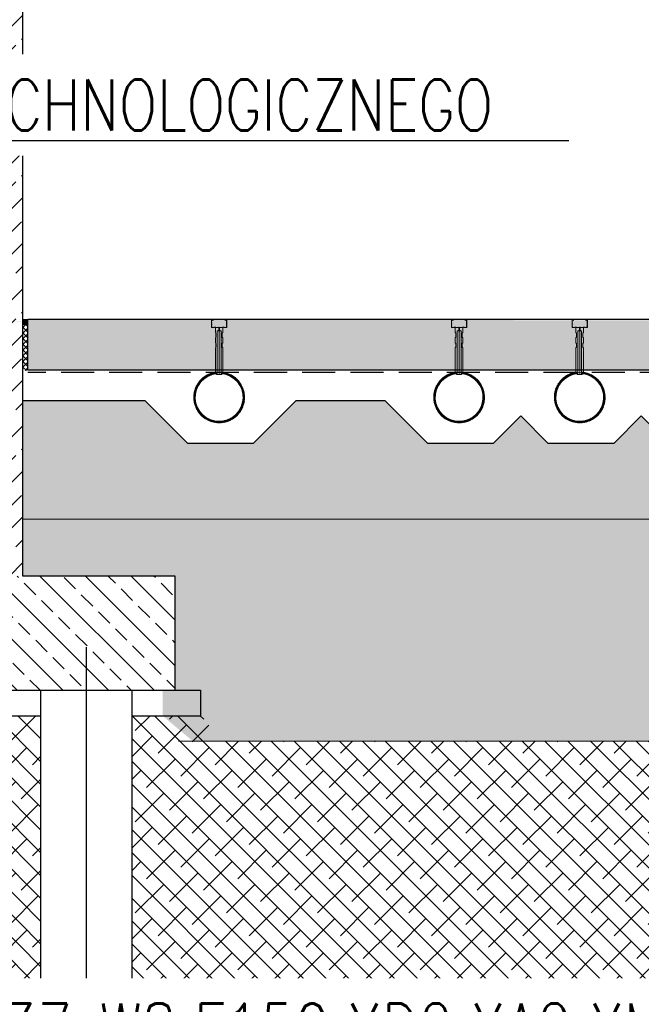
# Model space of a CAD drawing. Header units: millimetres. Extents: x -374129 to 1163271, y -112652 to 695637.
# Tile 176 of 256: x 6438 to 8885, y 28775 to 32652. Entities that reach past the tile are written whole.
import ezdxf
from ezdxf import colors
from ezdxf.entities.mleader import LeaderData, LeaderLine
from ezdxf.math import Vec2, Vec3

# ---------------------------------------------------------------- set-up
doc = ezdxf.new("R2010")
doc.units = ezdxf.units.MM
doc.header["$PDMODE"] = 4
doc.linetypes.add('rcad - -', pattern=[9.5, 6.5, -3])
doc.linetypes.add('rcad -.-', pattern=[18, 12, -3, 0, -3])
for name, color, linetype, lineweight in [('--GT_Podbeton', 8, 'Continuous', 9), ('A_DYSZA', 252, 'Continuous', 15), ('A_Hatch_konstrukcja', 252, 'Continuous', 5), ('A_profile ocynk', 252, 'Continuous', 9), ('KRT_kresk', 252, 'Continuous', 5), ('Widoczne (ISO)', 252, 'Continuous', 15)]:
    doc.layers.add(name, color=color, linetype=linetype, lineweight=lineweight)
for name, color, linetype in [('KRT_fund', 3, 'Continuous'), ('KRT_kanaly', 1, 'Continuous'), ('KRT_kreskowanie', 252, 'Continuous'), ('KRT_opisy', 146, 'Continuous'), ('KRT_pale', 7, 'Continuous'), ('KRT_sciany', 2, 'Continuous'), ('KRT_wymiary', 4, 'Continuous')]:
    doc.layers.add(name, color=color, linetype=linetype)
doc.styles.add('WYMIAR', font='romans.shx', dxfattribs={"width": 0.8})
doc.linetypes.add('podbeton', pattern='A,0.3,-0.1,[131,ltypeshp.shx,S=0.1,R=0,X=-0.1,Y=0],-0.1,0.3', length=0.8)
doc.linetypes.add('ZIGZAG', pattern='A,0.0001,-0.2,[131,ltypeshp.shx,S=0.2,R=0,X=-0.2,Y=0],-0.4,[131,ltypeshp.shx,S=0.2,R=180,X=0.2,Y=0],-0.2', length=0.8001)
doc.dimstyles.new('KRT_1-100', dxfattribs={"dimscale": 100, "dimtxt": 2, "dimasz": 1, "dimexe": 0.5, "dimexo": 0, "dimgap": 0.5, "dimtad": 1, "dimdec": 1, "dimrnd": 0.1, "dimzin": 9, "dimdsep": 46, "dimtxsty": 'WYMIAR', "dimblk": 'ARCHTICK', "dimcen": 0.09, "dimdle": 0.5, "dimclrd": 1, "dimclre": 252, "dimclrt": 256, "dimadec": 0, "dimazin": 0, "dimtfac": 1, "dimtdec": 1, "dimtmove": 0, "dimatfit": 3, "dimfxl": 1, "dimtolj": 1, "dimtzin": 0, "dimarcsym": 0})
pattern_1 = [(135, (0, 5000), (-44.90128, -44.90128), []), (225, (0, 5000), (-44.90128, -134.70384), [158.75, -95.25])]
pattern_2 = [(45, (-427632.688, -167449.684), (-11.22532015, 11.22532015), []), (135, (-427632.688, -167449.684), (-11.22532015, -11.22532015), [])]

# ---------------------------------------------------------------- blocks, each defined once
blk = doc.blocks.new('pal400')
at = {"color": 1, "linetype": 'rcad -.-', "ltscale": 0.2}
blk.add_line((0, -1165), (0, 169.2), dxfattribs=at)
at = {"color": 6, "linetype": 'ZIGZAG'}
for points in [[(-180, 0), (-180, -1165)], [(180, -1165), (180, 0)]]:
    blk.add_lwpolyline(points, dxfattribs=at)
blk = doc.blocks.new('_ArchTick')
at = {"color": 0, "linetype": 'ByBlock', "const_width": 0.15}
blk.add_lwpolyline([(-0.5, -0.5), (0.5, 0.5)], dxfattribs=at)
blk = doc.blocks.new('*D382')
at = {"layer": 'Defpoints', "color": 0, "transparency": 16777216}
for p in [(6300, 29911.2), (12600, 29911.2), (12600, 25561.3)]:
    blk.add_point(p, dxfattribs=at)
at = {"layer": 'KRT_wymiary', "color": 252, "lineweight": -2, "transparency": 16777216}
for p, q in [((6300, 29911.2), (6300, 25511.3)), ((12600, 29911.2), (12600, 25511.3))]:
    blk.add_line(p, q, dxfattribs=at)
at = {"layer": 'KRT_wymiary', "color": 1, "lineweight": -2, "transparency": 16777216}
blk.add_line((6250, 25561.3), (12650, 25561.3), dxfattribs=at)
at = {"layer": 'KRT_wymiary', "color": 1, "lineweight": -2, "transparency": 16777216, "xscale": 100, "yscale": 100, "zscale": 100, "rotation": 180}
blk.add_blockref('_ArchTick', (6300, 25561.3), dxfattribs=at)
at = {"layer": 'KRT_wymiary', "color": 1, "lineweight": -2, "transparency": 16777216, "xscale": 100, "yscale": 100, "zscale": 100}
blk.add_blockref('_ArchTick', (12600, 25561.3), dxfattribs=at)
at = {"layer": 'KRT_wymiary', "transparency": 16777216, "insert": (9450, 25711.3), "char_height": 200, "attachment_point": 5, "style": 'WYMIAR'}
blk.add_mtext('\\A1;6300', dxfattribs=at)
blk = doc.blocks.new('dysza_203')
at = {"color": 0, "linetype": 'ByBlock', "lineweight": -2}
for points in [[(-15, -193), (-10, -193), (-10, -203), (-7.5, -203), (-7.5, -31), (-1.5, -28), (-1.5, -18), (-15, -18), (-15, -38), (-12.5, -40.5), (-12.5, -55.5), (-15, -58), (-15, -78), (-12.5, -80.5), (-12.5, -95.5), (-15, -98)], [(15, -193), (10, -193), (10, -203), (7.5, -203), (7.5, -31), (1.5, -28), (1.5, -18), (15, -18), (15, -38), (12.5, -40.5), (12.5, -55.5), (15, -58), (15, -78), (12.5, -80.5), (12.5, -95.5), (15, -98)]]:
    blk.add_lwpolyline(points, close=True, dxfattribs=at)
for points in [[(-7.5, -31), (7.5, -31)], [(-1.5, -18), (1.5, -18)], [(-1.5, -28), (1.5, -28)], [(0, -18), (0, -203)], [(-7.5, -203), (7.5, -203)], [(7.5, -203), (10, -203)]]:
    blk.add_lwpolyline(points, dxfattribs=at)

msp = doc.modelspace()

# ---------------------------------------------------------------- hatches: boundary and pattern name
at = {"layer": 'KRT_kreskowanie'}
h = msp.add_hatch(dxfattribs=at)
h.set_pattern_fill('ANSI33', color=256, scale=20, style=0)
h.set_pattern_definition([(45, (168829.93, -25505.67), (-89.80256, 89.80256), []), (45, (168919.74, -25505.67), (-89.80256, 89.80256), [63.5, -31.75])])
h.paths.add_polyline_path([(6150, 30461.19), (6450, 30461.19), (6450, 36471.19), (6365, 36471.19), (6365, 36711.19), (6230, 36711.19), (6230, 36471.19), (6150, 36471.19)])
h = msp.add_hatch(dxfattribs=at)
h.set_pattern_fill('ANSI33', color=256, scale=20, angle=90)
h.set_pattern_definition([(135, (-1682326.51, -537793.2), (-89.802561, -89.802561), []), (135, (-1682326.51, -537703.4), (-89.802561, -89.802561), [63.5, -31.75])])
h.paths.add_polyline_path([(5550, 30011.19), (7050, 30011.19), (7050, 30461.19), (5550, 30461.19)])
h = msp.add_hatch(dxfattribs=at)
h.set_pattern_fill('ANSI38', color=256, scale=20, angle=90, style=0)
h.set_pattern_definition(pattern_1)
h.paths.add_polyline_path([(11687.44, 29811.19), (11750, 29911.19), (12020.04, 29911.19), (12020.04, 28846.21), (6880, 28846.21), (6880, 29911.19), (7150, 29911.19), (7238.81, 29811.19)])

# ---------------------------------------------------------------- linework, layer by layer
at = {"layer": '--GT_Podbeton'}
msp.add_line((7062.56, 29811.19), (11687.44, 29811.19), dxfattribs=at)
at = {"layer": 'KRT_fund', "color": 1, "linetype": 'podbeton', "ltscale": 5}
for p, q in [((7050, 30011.19), (7150, 30011.19)), ((7150, 30011.19), (7150, 29911.19)), ((6080, 29911.19), (6520.04, 29911.19)), ((6880, 29911.19), (7150, 29911.19))]:
    msp.add_line(p, q, dxfattribs=at)
at = {"layer": 'KRT_fund', "color": 2}
msp.add_lwpolyline([(6150, 30461.19), (5550, 30461.19), (5550, 30011.19), (7050, 30011.19), (7050, 30461.19), (6450, 30461.19)], dxfattribs=at)
at = {"layer": 'KRT_sciany'}
msp.add_lwpolyline([(6450, 30461.19), (6450, 36471.19)], dxfattribs=at)

# ---------------------------------------------------------------- block references
at = {"layer": 'KRT_pale'}
msp.add_blockref('pal400', (6700.02, 30011.19), dxfattribs=at)

# ---------------------------------------------------------------- next in the draw order: leaders
at = {"layer": 'KRT_opisy', "color": 1}
ml = msp.add_multileader_mtext('Standard', dxfattribs=at)
ml.set_content('\\C54;PIANKA DYLATACYJNA BRZEGOWA 1cm\\PUSZCZELNIENIE MASĄ TRWALEPLASTYCZNĄ ODPORNĄ NA AGRESJĘ CHEMICZNĄ NP.SIKAFLEX PRO 3', style='WYMIAR')
ml.set_leader_properties()
ml.build(insert=Vec2(0, 0))
ml.multileader.update_dxf_attribs({"text_left_attachment_type": 6, "text_right_attachment_type": 6, "dogleg_length": 36, "arrow_head_size": 200, "scale": 100})
ctx = ml.context
ctx.base_point, ctx.scale, ctx.char_height, ctx.arrow_head_size, ctx.landing_gap_size, ctx.plane_origin = Vec3(1022.91, 34569.79, -56.1), 100, 200, 200, 9, Vec3(36065.01, -50311.01, -56.1)
ctx.left_attachment, ctx.right_attachment = 6, 6
notes = []
notes.append((ctx, [(0, (1, 1, 0), (986.91, 34569.79, -56.1), (1, 0), 36, [(1, [(160, 31471.19, -56.1)], 0, [])])]))
ctx.mtext.insert, ctx.mtext.width, ctx.mtext.defined_height, ctx.mtext.flow_direction = Vec3(1031.91, 34809.79, -56.1), 4839.601, 350.11, 5
ctx.mtext.has_bg_fill, ctx.mtext.bg_color, ctx.mtext.bg_scale_factor, ctx.mtext.bg_transparency, ctx.mtext.use_window_bg_color = 1, -1027028792, 1.5, 0, 1
ml = msp.add_multileader_mtext('Standard', dxfattribs=at)
ml.set_content('\\C54;WARSTWY GRUNTU WEDŁUG PROJEKTU WZMOCNIENIA PODŁOŻA:\\P\\pi-3,l3,t3;{\\fSymbol|b0|i0|c2|p18;·^I}nB [Po/Pr] gr.40cm\\P{\\fSymbol|b0|i0|c2|p18;·^I}TŁUCZEŃ, ROZKRUSZ BETONOWY gr.30cm\\P{\\fSymbol|b0|i0|c2|p18;·^I}GRUNT RODZIMY \\fArial|b0|i0|c238|p34;\\W1;G\\fSymbol|b0|i0|c2|p18;p\\fArial|b0|i0|c238|p34;/G\\fSymbol|b0|i0|c2|p18;p\\fArial|b0|i0|c238|p34;z pl/tpl', style='WYMIAR')
ml.set_leader_properties()
ml.build(insert=Vec2(0, 0))
ml.multileader.update_dxf_attribs({"text_left_attachment_type": 6, "text_right_attachment_type": 6, "dogleg_length": 0.36, "arrow_head_size": 200, "scale": 100})
ctx = ml.context
ctx.base_point, ctx.scale, ctx.char_height, ctx.arrow_head_size, ctx.landing_gap_size, ctx.plane_origin = Vec3(-8776.91, 28248.18), 100, 200, 200, 9, Vec3(-44267.87, -53803.79)
ctx.left_attachment, ctx.right_attachment = 6, 6
notes.append((ctx, [(0, (1, 1, 0), (-8812.91, 28248.18), (1, 0), 36, [(1, [(-8812.91, 30621.19)], 0, [])])]))
ctx.mtext.insert, ctx.mtext.width, ctx.mtext.defined_height, ctx.mtext.flow_direction = Vec3(-8767.91, 28503.58), 6873.6004, 1534.23, 5
ctx.mtext.has_bg_fill, ctx.mtext.bg_color, ctx.mtext.bg_scale_factor, ctx.mtext.bg_transparency, ctx.mtext.use_window_bg_color = 1, -1027028792, 1.5, 0, 1
for ctx, leaders in notes:
    for number, flags, end, landing, length, lines in leaders:
        leader = LeaderData()
        leader.index, (leader.has_last_leader_line, leader.has_dogleg_vector, leader.attachment_direction) = number, flags
        leader.last_leader_point, leader.dogleg_vector, leader.dogleg_length = Vec3(end), Vec3(landing), length
        for number, points, colour, breaks in lines:
            line = LeaderLine()
            line.index, line.vertices, line.color, line.breaks = number, Vec3.list(points), colors.encode_raw_color(colour), breaks
            leader.lines.append(line)
        ctx.leaders.append(leader)

# ---------------------------------------------------------------- next in the draw order: hatches: boundary and pattern name
at = {"layer": 'KRT_kreskowanie'}
h = msp.add_hatch(dxfattribs=at)
h.set_pattern_fill('ANSI38', color=256, scale=20, angle=90, style=0)
h.set_pattern_definition(pattern_1)
h.paths.add_polyline_path([(6080, 28846.21), (6520.04, 28846.21), (6520.04, 29911.19), (6080, 29911.19)])

# ---------------------------------------------------------------- next in the draw order: dimensions: what is measured, and where the dimension line sits
at = {"layer": 'KRT_wymiary'}
dim = msp.add_linear_dim(base=(12600.02, 25561.33), p1=(6300.02, 29911.19), p2=(12600.02, 29911.19), dimstyle='KRT_1-100', override={"dimtmove": 1}, dxfattribs=at)
dim.commit()
dim.dimension.update_dxf_attribs({"geometry": '*D382', "text_midpoint": (9450.02, 25711.33)})

# ---------------------------------------------------------------- next in the draw order: leaders
at = {"layer": 'KRT_opisy', "color": 1}
ml = msp.add_multileader_mtext('Standard', dxfattribs=at)
ml.set_content('\\pxi-3,l3t3,39,44;\\C2;{\\fSymbol|b0|i0|c2|p18;·^I}\\C54;PŁYTA BETONOWA DYLATOWANA C30/37 W8,F150,XD2,XA2,XM1,XF1 ^Igr.20cm\\P    ZBROJONA WŁÓKNAMI POLIMEROWYMI ZBROJONA WŁÓKNAMI POLIMEROWYMI ZBROJONA WŁÓKNAMI POLIMEROWYMI ISTRICE iBETON 39x0.78 W ILOŚCI 3,0kg/m3, \\P{\\fSymbol|b0|i0|c2|p18;·^I}IZOLACJA PRZECIWWILGOCIOWA 2xFOLIA PE \\P    UKŁADANA SZCZELNIE NA ZAKŁAD^I^Igr.2x0.3mm                                                         \\P{\\fSymbol|b0|i0|c2|p18;·^I}PODBETON  C8/10 ^I^Igr.10cm                         \\P{\\fSymbol|b0|i0|c2|p18;·^I}ZAGĘSZCZONY GRUNT NASYPOWY Is>0,98^I^Igr.30cm\\P{\\fSymbol|b0|i0|c2|p18;·^I}ZAGĘSZCZONY GRUNT NASYPOWY Is>=0,97', style='WYMIAR')
ml.set_leader_properties()
ml.build(insert=Vec2(0, 0))
ml.multileader.update_dxf_attribs({"text_left_attachment_type": 6, "text_right_attachment_type": 6, "dogleg_length": 36, "arrow_head_size": 200, "scale": 100})
ctx = ml.context
ctx.base_point, ctx.scale, ctx.char_height, ctx.arrow_head_size, ctx.landing_gap_size, ctx.plane_origin = Vec3(1715.18, 28529.79, -56.1), 100, 200, 200, 9, Vec3(-35836.94, -69206.17, -56.1)
ctx.left_attachment, ctx.right_attachment = 6, 6
notes = []
notes.append((ctx, [(0, (1, 1, 0), (1679.18, 28529.79, -56.1), (1, 0), 36, [(1, [(1159.18, 31458.59, -56.1)], 0, [])])]))
ctx.mtext.insert, ctx.mtext.width, ctx.mtext.defined_height, ctx.mtext.flow_direction = Vec3(1724.18, 28777.41, -56.1), 11614.4681, 280.09, 5
ctx.mtext.has_bg_fill, ctx.mtext.bg_color, ctx.mtext.bg_scale_factor, ctx.mtext.bg_transparency, ctx.mtext.use_window_bg_color = 1, -1027028792, 1.5, 0, 1
for ctx, leaders in notes:
    for number, flags, end, landing, length, lines in leaders:
        leader = LeaderData()
        leader.index, (leader.has_last_leader_line, leader.has_dogleg_vector, leader.attachment_direction) = number, flags
        leader.last_leader_point, leader.dogleg_vector, leader.dogleg_length = Vec3(end), Vec3(landing), length
        for number, points, colour, breaks in lines:
            line = LeaderLine()
            line.index, line.vertices, line.color, line.breaks = number, Vec3.list(points), colors.encode_raw_color(colour), breaks
            leader.lines.append(line)
        ctx.leaders.append(leader)

# ---------------------------------------------------------------- next in the draw order: hatches: boundary and pattern name
at = {"layer": 'KRT_kreskowanie'}
h = msp.add_hatch(dxfattribs=at)
h.set_pattern_fill('GROUT', color=256, scale=10, style=0)
h.set_pattern_definition([(0, (6350.8, 25.4), (12.7, 101.6), [12.7, -88.9]), (0, (6363.5, 63.5), (0, 101.6), [0, -101.6]), (0, (6325.4, 25.4), (38.1, 101.6), [0, -101.6]), (0, (6325.4, 101.6), (101.6, 101.6), [25.4, -177.8]), (0, (6401.6, 38.1), (0, 101.6), [0, -101.6]), (0, (6376.2, 25.4), (25.4, 101.6), [0, -101.6]), (0, (6388.9, 38.1), (0, 101.6), [0, -101.6]), (0, (6338.1, 101.6), (0, 101.6), [0, -101.6])])
h.paths.add_polyline_path([(11850, 30461.19), (12450, 30461.19), (12450, 30684.47), (8039.8, 30684.47), (6450, 30684.47), (6450, 30461.19), (7050, 30461.19), (7050, 30011.19), (7000, 30011.19), (7000, 29911.19), (7118.95, 29811.19), (11557.44, 29811.19), (11750, 29911.19), (11750, 30011.19), (11850, 30011.19)])
h.paths.add_polyline_path([(7090.19, 30191.66), (7901.85, 30191.66), (7901.85, 30191.66)], flags=24)

# ---------------------------------------------------------------- next in the draw order: linework, layer by layer
at = {"layer": '--GT_Podbeton'}
msp.add_lwpolyline([(6450, 30684.47), (12450, 30684.47)], dxfattribs=at)
at = {"layer": 'KRT_kanaly', "linetype": 'podbeton', "ltscale": 200}
msp.add_lwpolyline([(8410.49, 31091.97), (8517.99, 30984.47), (8777.99, 30984.47), (8885.49, 31091.97)], dxfattribs=at)

# ---------------------------------------------------------------- next in the draw order: leaders
at = {"layer": 'KRT_opisy', "color": 1}
ml = msp.add_multileader_mtext('Standard', dxfattribs=at)
ml.set_content('\\C54;KANAŁY NAPOWIETRZAJĄCE WEDŁUG PROJEKTU TECHNOLOGICZNEGO', style='WYMIAR')
ml.set_leader_properties()
ml.build(insert=Vec2(0, 0))
ml.multileader.update_dxf_attribs({"text_left_attachment_type": 6, "text_right_attachment_type": 6, "dogleg_length": 36, "arrow_head_size": 200, "scale": 100})
ctx = ml.context
ctx.base_point, ctx.scale, ctx.char_height, ctx.arrow_head_size, ctx.landing_gap_size, ctx.plane_origin = Vec3(958.77, 32175.83, -56.1), 100, 200, 200, 9, Vec3(36846.14, -51485.36, -56.1)
ctx.left_attachment, ctx.right_attachment = 6, 6
notes = []
notes.append((ctx, [(0, (1, 1, 0), (922.77, 32175.83, -56.1), (1, 0), 36, [(1, [(922.99, 31164.47, -56.1)], 0, [])])]))
ctx.mtext.insert, ctx.mtext.width, ctx.mtext.defined_height, ctx.mtext.flow_direction = Vec3(967.77, 32415.83, -56.1), 6873.6004, 350.11, 5
ctx.mtext.has_bg_fill, ctx.mtext.bg_color, ctx.mtext.bg_scale_factor, ctx.mtext.bg_transparency, ctx.mtext.use_window_bg_color = 1, -1027028792, 1.5, 0, 1
ml = msp.add_multileader_mtext('Standard', dxfattribs=at)
ml.set_content('\\C54;ODPROWADZENIE DO STUDZIENKI KANALIZACYJNEJ WG PROJEKTU BRANŻY SANITARNEJ ', style='WYMIAR')
ml.set_leader_properties()
ml.build(insert=Vec2(0, 0))
ml.multileader.update_dxf_attribs({"text_right_attachment_type": 6, "dogleg_length": 0.36, "arrow_head_size": 200, "scale": 100})
ctx = ml.context
ctx.base_point, ctx.scale, ctx.char_height, ctx.arrow_head_size, ctx.landing_gap_size, ctx.plane_origin = Vec3(78326.66, 29383.33), 100, 200, 200, 9, Vec3(43996.88, -52043.13)
ctx.right_attachment, ctx.text_align_type = 6, 2
notes.append((ctx, [(0, (1, 1, 0), (81771.13, 29243.33), (-1, 0), 36, [(1, [(83025.56, 30705)], 0, [])])]))
ctx.mtext.insert, ctx.mtext.width, ctx.mtext.defined_height, ctx.mtext.alignment, ctx.mtext.flow_direction = Vec3(81726.13, 29483.33), 3482.7917, 1400.46, 3, 5
for ctx, leaders in notes:
    for number, flags, end, landing, length, lines in leaders:
        leader = LeaderData()
        leader.index, (leader.has_last_leader_line, leader.has_dogleg_vector, leader.attachment_direction) = number, flags
        leader.last_leader_point, leader.dogleg_vector, leader.dogleg_length = Vec3(end), Vec3(landing), length
        for number, points, colour, breaks in lines:
            line = LeaderLine()
            line.index, line.vertices, line.color, line.breaks = number, Vec3.list(points), colors.encode_raw_color(colour), breaks
            leader.lines.append(line)
        ctx.leaders.append(leader)

# ---------------------------------------------------------------- next in the draw order: hatches: boundary and pattern name
at = {"layer": 'KRT_kresk', "lineweight": 5}
h = msp.add_hatch(dxfattribs=at)
h.set_pattern_fill('DASH', color=256, scale=10, angle=45)
h.set_pattern_definition([(45, (9153.753, 31471.193), (4e-15, 44.90128), [31.75, -31.75])])
h.paths.add_polyline_path([(6129.99, 31281.19), (170, 31271.19), (170, 31451.19), (170, 31471.19), (7629.99, 31461.19), (6129.99, 31461.19)])
h = msp.add_hatch(dxfattribs=at)
h.set_pattern_fill('ANSI37', color=256, scale=0.5)
h.set_pattern_definition([(45, (-427632.6885, -167449.6836), (-1.122532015, 1.122532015), []), (135, (-427632.6885, -167449.6836), (-1.122532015, -1.122532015), [])])
h.paths.add_polyline_path([(6450, 31451.19), (6470, 31451.19), (6470, 31471.19), (6450, 31471.19)])
h = msp.add_hatch(dxfattribs=at)
h.set_pattern_fill('ANSI37', color=256, scale=5)
h.set_pattern_definition(pattern_2)
h.paths.add_polyline_path([(6450, 31270.04), (6470, 31270.04), (6470, 31451.19), (6450, 31451.19)])
h = msp.add_hatch(dxfattribs=at)
h.set_pattern_fill('ANSI37', color=256, scale=5)
h.set_pattern_definition(pattern_2)
h.paths.add_polyline_path([(6450, 31270.04), (6470, 31270.04), (6470, 31451.19), (6450, 31451.19)])
h = msp.add_hatch(dxfattribs=at)
h.set_pattern_fill('DASH', color=256, scale=10, angle=45)
h.set_pattern_definition([(45, (15453.753, 31471.193), (4e-15, 44.90128), [31.75, -31.75])])
h.paths.add_polyline_path([(12429.99, 31281.19), (6470, 31271.19), (6470, 31451.19), (6470, 31471.19), (13929.99, 31461.19), (12429.99, 31461.19)])
at = {"layer": 'KRT_kreskowanie'}
h = msp.add_hatch(dxfattribs=at)
h.set_pattern_fill('DOTS2', color=256, scale=10, style=0)
h.set_pattern_definition([(0, (-57709.84, 5.08), (0, 254), [0, -254]), (0, (-57628.56, 10.16), (0, 254), [0, -254]), (0, (-57674.28, 66.04), (0, 254), [0, -254]), (0, (-57618.4, 106.68), (0, 254), [0, -254]), (0, (-57684.44, 121.92), (0, 254), [0, -254]), (0, (-57664.12, 182.88), (0, 254), [0, -254]), (0, (-57699.68, 228.6), (0, 254), [0, -254]), (0, (-57618.4, 223.52), (0, 254), [0, -254]), (0, (-57557.44, 233.68), (0, 254), [0, -254]), (0, (-57526.96, 172.72), (0, 254), [0, -254]), (0, (-57476.16, 167.64), (0, 254), [0, -254]), (0, (-57476.16, 76.2), (0, 254), [0, -254]), (0, (-57521.88, 45.72), (0, 254), [0, -254]), (0, (-57593, 60.96), (0, 254), [0, -254]), (0, (-57547.28, 106.68), (0, 254), [0, -254]), (0, (-57593, 152.4), (0, 254), [0, -254]), (0, (-57486.32, 10.16), (0, 254), [0, -254])])
h.paths.add_polyline_path([(3190.16, 31152.3), (3120.82, 31152.3), (2952.99, 30984.47), (2692.99, 30984.47), (2585.49, 31091.97), (2477.99, 30984.47), (2217.99, 30984.47), (2110.49, 31091.97), (2002.99, 30984.47), (1742.99, 30984.47), (1575.16, 31152.3), (1225.82, 31152.3), (1057.99, 30984.47), (797.99, 30984.47), (630.16, 31152.3), (150, 31152.3), (150, 30684.47), (6150, 30684.47), (6150, 31152.3), (5680.82, 31152.3), (5512.99, 30984.47), (5252.99, 30984.47), (5085.16, 31152.3), (4735.82, 31152.3), (4567.99, 30984.47), (4307.99, 30984.47), (4200.49, 31091.97), (4092.99, 30984.47), (3832.99, 30984.47), (3725.49, 31091.97), (3617.99, 30984.47), (3357.99, 30984.47)])
h.paths.add_polyline_path([(5640.49, 31126.97), (6132.64, 31126.97), (6132.64, 31351.97), (5640.49, 31351.97)], flags=9)
h.paths.add_polyline_path([(9490.16, 31152.3), (9420.82, 31152.3), (9252.99, 30984.47), (8992.99, 30984.47), (8885.49, 31091.97), (8777.99, 30984.47), (8517.99, 30984.47), (8410.49, 31091.97), (8302.99, 30984.47), (8042.99, 30984.47), (7875.16, 31152.3), (7525.82, 31152.3), (7357.99, 30984.47), (7097.99, 30984.47), (6930.16, 31152.3), (6450, 31152.3), (6450, 30684.47), (12450, 30684.47), (12450, 31152.3), (11980.82, 31152.3), (11812.99, 30984.47), (11552.99, 30984.47), (11385.16, 31152.3), (11035.82, 31152.3), (10867.99, 30984.47), (10607.99, 30984.47), (10500.49, 31091.97), (10392.99, 30984.47), (10132.99, 30984.47), (10025.49, 31091.97), (9917.99, 30984.47), (9657.99, 30984.47)])
h.paths.add_polyline_path([(11940.49, 31126.97), (12432.64, 31126.97), (12432.64, 31351.97), (11940.49, 31351.97)], flags=9)
h = msp.add_hatch(dxfattribs=at)
h.set_pattern_fill('DOTS2', color=256, scale=10, style=0)
h.set_pattern_definition([(0, (-51409.84, 5.08), (0, 254), [0, -254]), (0, (-51328.56, 10.16), (0, 254), [0, -254]), (0, (-51374.28, 66.04), (0, 254), [0, -254]), (0, (-51318.4, 106.68), (0, 254), [0, -254]), (0, (-51384.44, 121.92), (0, 254), [0, -254]), (0, (-51364.12, 182.88), (0, 254), [0, -254]), (0, (-51399.68, 228.6), (0, 254), [0, -254]), (0, (-51318.4, 223.52), (0, 254), [0, -254]), (0, (-51257.44, 233.68), (0, 254), [0, -254]), (0, (-51226.96, 172.72), (0, 254), [0, -254]), (0, (-51176.16, 167.64), (0, 254), [0, -254]), (0, (-51176.16, 76.2), (0, 254), [0, -254]), (0, (-51221.88, 45.72), (0, 254), [0, -254]), (0, (-51293, 60.96), (0, 254), [0, -254]), (0, (-51247.28, 106.68), (0, 254), [0, -254]), (0, (-51293, 152.4), (0, 254), [0, -254]), (0, (-51186.32, 10.16), (0, 254), [0, -254])])
h.paths.add_polyline_path([(9490.16, 31152.3), (9420.82, 31152.3), (9252.99, 30984.47), (8992.99, 30984.47), (8885.49, 31091.97), (8777.99, 30984.47), (8517.99, 30984.47), (8410.49, 31091.97), (8302.99, 30984.47), (8042.99, 30984.47), (7875.16, 31152.3), (7525.82, 31152.3), (7357.99, 30984.47), (7097.99, 30984.47), (6930.16, 31152.3), (6450, 31152.3), (6450, 30684.47), (12450, 30684.47), (12450, 31152.3), (11980.82, 31152.3), (11812.99, 30984.47), (11552.99, 30984.47), (11385.16, 31152.3), (11035.82, 31152.3), (10867.99, 30984.47), (10607.99, 30984.47), (10500.49, 31091.97), (10392.99, 30984.47), (10132.99, 30984.47), (10025.49, 31091.97), (9917.99, 30984.47), (9657.99, 30984.47)])
h.paths.add_polyline_path([(11940.49, 31126.97), (12432.64, 31126.97), (12432.64, 31351.97), (11940.49, 31351.97)], flags=9)
h.paths.add_polyline_path([(15790.16, 31152.3), (15720.82, 31152.3), (15552.99, 30984.47), (15292.99, 30984.47), (15185.49, 31091.97), (15077.99, 30984.47), (14817.99, 30984.47), (14710.49, 31091.97), (14602.99, 30984.47), (14342.99, 30984.47), (14175.16, 31152.3), (13825.82, 31152.3), (13657.99, 30984.47), (13397.99, 30984.47), (13230.16, 31152.3), (12750, 31152.3), (12750, 30684.47), (18750, 30684.47), (18750, 31152.3), (18280.82, 31152.3), (18112.99, 30984.47), (17852.99, 30984.47), (17685.16, 31152.3), (17335.82, 31152.3), (17167.99, 30984.47), (16907.99, 30984.47), (16800.49, 31091.97), (16692.99, 30984.47), (16432.99, 30984.47), (16325.49, 31091.97), (16217.99, 30984.47), (15957.99, 30984.47)])
h.paths.add_polyline_path([(18240.49, 31126.97), (18732.64, 31126.97), (18732.64, 31351.97), (18240.49, 31351.97)], flags=9)
at = {"layer": 'Widoczne (ISO)', "transparency": 33554687}
h = msp.add_hatch(dxfattribs=at)
h.set_pattern_fill('ANSI31', color=256, scale=10)
h.set_pattern_definition([(45, (7306.854, 31210.5676), (-0.8838835, 0.8838835), [])])
h.paths.add_polyline_path([(7317.09, 31164.47, -1), (7128.89, 31164.47, -0.3833879), (7213, 31258.04), (7213, 31263.97, 0.3851934), (7122.99, 31164.47, 1), (7322.99, 31164.47, 0.385192), (7232.99, 31263.97), (7232.99, 31258.04, -0.3833692)])
h = msp.add_hatch(dxfattribs=at)
h.set_pattern_fill('ANSI31', color=256, scale=10)
h.set_pattern_definition([(45, (8251.854, 31210.5676), (-0.8838835, 0.8838835), [])])
h.paths.add_polyline_path([(8262.09, 31164.47, -1), (8073.89, 31164.47, -0.3833879), (8158, 31258.04), (8158, 31263.97, 0.3851934), (8067.99, 31164.47, 1), (8267.99, 31164.47, 0.385192), (8177.99, 31263.97), (8177.99, 31258.04, -0.3833692)])
h = msp.add_hatch(dxfattribs=at)
h.set_pattern_fill('ANSI31', color=256, scale=10)
h.set_pattern_definition([(45, (8726.854, 31210.5676), (-0.8838835, 0.8838835), [])])
h.paths.add_polyline_path([(8737.09, 31164.47, -1), (8548.89, 31164.47, -0.3833879), (8633, 31258.04), (8633, 31263.97, 0.3851934), (8542.99, 31164.47, 1), (8742.99, 31164.47, 0.385192), (8652.99, 31263.97), (8652.99, 31258.04, -0.3833692)])

# ---------------------------------------------------------------- next in the draw order: linework, layer by layer
at = {"color": 2}
for p, q in [((12450, 31471.19, -18.47), (6470, 31471.19)), ((12430.2, 31271.19, 43), (6470, 31271.19))]:
    msp.add_line(p, q, dxfattribs=at)
at = {"layer": 'A_DYSZA', "transparency": 33554687}
for centre, radius, start, end in [((7222.99, 31164.47), 100, 95.73457, 84.26515), ((7222.99, 31164.47), 94.1, 96.09512, 83.90114), ((8167.99, 31164.47), 100, 95.73457, 84.26515), ((8167.99, 31164.47), 94.1, 96.09512, 83.90114), ((8642.99, 31164.47), 100, 95.73457, 84.26515), ((8642.99, 31164.47), 94.1, 96.09512, 83.90114)]:
    msp.add_arc(centre, radius, start, end, dxfattribs=at)
at = {"layer": 'A_Hatch_konstrukcja'}
for centre in [(7222.99, 31164.47), (8167.99, 31164.47), (8642.99, 31164.47)]:
    msp.add_circle(centre, 100, dxfattribs=at)
at = {"layer": 'A_profile ocynk'}
for points in [[(7247.28, 31467.75), (7249.93, 31470.41, -0.6681786), (7252.49, 31469.35), (7252.49, 31459.79, -0.1989124), (7252.35, 31459.43), (7251.64, 31458.73, 0.4142136), (7251.64, 31458.02), (7252.35, 31457.31, -0.1989124), (7252.49, 31456.96), (7252.49, 31452.79, -0.1989124), (7252.35, 31452.43), (7251.64, 31451.73, 0.4142136), (7251.64, 31451.02), (7252.35, 31450.31, -0.1989124), (7252.49, 31449.96), (7252.49, 31445.79, -0.1989124), (7252.35, 31445.43), (7251.64, 31444.73, 0.4142136), (7251.64, 31444.02), (7252.35, 31443.31, -0.1989124), (7252.49, 31442.96), (7252.49, 31440.47, -0.4142136), (7251.99, 31439.97), (7243.21, 31439.97, -0.1989124), (7242.85, 31440.12), (7242.15, 31440.83, 0.1989124), (7241.79, 31440.97), (7236.99, 31440.97, 0.1989124), (7236.64, 31440.83), (7235.93, 31440.12, -0.1989124), (7235.58, 31439.97), (7224.41, 31439.97, -0.1989124), (7224.05, 31440.12), (7223.35, 31440.83, 0.4142136), (7222.64, 31440.83), (7221.93, 31440.12, -0.1989124), (7221.58, 31439.97), (7210.41, 31439.97, -0.1989124), (7210.05, 31440.12), (7209.35, 31440.83, 0.1989124), (7208.99, 31440.97), (7204.19, 31440.97, 0.1989124), (7203.84, 31440.83), (7203.13, 31440.12, -0.1989124), (7202.78, 31439.97), (7193.99, 31439.97, -0.4142136), (7193.49, 31440.47), (7193.49, 31442.96, -0.1989124), (7193.64, 31443.31), (7194.35, 31444.02, 0.4142136), (7194.35, 31444.73), (7193.64, 31445.43, -0.1989124), (7193.49, 31445.79), (7193.49, 31449.96, -0.1989124), (7193.64, 31450.31), (7194.35, 31451.02, 0.4142136), (7194.35, 31451.73), (7193.64, 31452.43, -0.1989124), (7193.49, 31452.79), (7193.49, 31456.96, -0.1989124), (7193.64, 31457.31), (7194.35, 31458.02, 0.4142136), (7194.35, 31458.73), (7193.64, 31459.43, -0.1989124), (7193.49, 31459.79), (7193.49, 31469.35, -0.6681786), (7196.05, 31470.41), (7198.71, 31467.75), (7199.06, 31468.11), (7196.41, 31470.76, 0.6681786), (7192.99, 31469.35), (7192.99, 31459.58, 0.1989124), (7193.14, 31459.23), (7193.64, 31458.73, -0.4142136), (7193.64, 31458.02), (7193.14, 31457.52, 0.1989124), (7192.99, 31457.17), (7192.99, 31452.58, 0.1989124), (7193.14, 31452.23), (7193.64, 31451.73, -0.4142136), (7193.64, 31451.02), (7193.14, 31450.52, 0.1989124), (7192.99, 31450.17), (7192.99, 31445.58, 0.1989124), (7193.14, 31445.23), (7193.64, 31444.73, -0.4142136), (7193.64, 31444.02), (7193.14, 31443.52, 0.1989124), (7192.99, 31443.17), (7192.99, 31439.97, 0.4142136), (7193.49, 31439.47), (7202.99, 31439.47, 0.1989124), (7203.34, 31439.62), (7204.05, 31440.33, -0.1989124), (7204.4, 31440.47), (7208.79, 31440.47, -0.1989124), (7209.14, 31440.33), (7209.85, 31439.62, 0.1989124), (7210.2, 31439.47), (7221.79, 31439.47, 0.1989124), (7222.14, 31439.62), (7222.64, 31440.12, -0.4142136), (7223.35, 31440.12), (7223.85, 31439.62, 0.1989124), (7224.2, 31439.47), (7235.79, 31439.47, 0.1989124), (7236.14, 31439.62), (7236.85, 31440.33, -0.1989124), (7237.2, 31440.47), (7241.59, 31440.47, -0.1989124), (7241.94, 31440.33), (7242.65, 31439.62, 0.1989124), (7243, 31439.47), (7252.49, 31439.47, 0.4142136), (7252.99, 31439.97), (7252.99, 31443.17, 0.1989124), (7252.85, 31443.52), (7252.35, 31444.02, -0.4142136), (7252.35, 31444.73), (7252.85, 31445.23, 0.1989124), (7252.99, 31445.58), (7252.99, 31450.17, 0.1989124), (7252.85, 31450.52), (7252.35, 31451.02, -0.4142136), (7252.35, 31451.73), (7252.85, 31452.23, 0.1989124), (7252.99, 31452.58), (7252.99, 31457.17, 0.1989124), (7252.85, 31457.52), (7252.35, 31458.02, -0.4142136), (7252.35, 31458.73), (7252.85, 31459.23, 0.1989124), (7252.99, 31459.58), (7252.99, 31469.35, 0.6681786), (7249.58, 31470.76), (7246.93, 31468.11)], [(8192.28, 31467.75), (8194.93, 31470.41, -0.6681786), (8197.49, 31469.35), (8197.49, 31459.79, -0.1989124), (8197.35, 31459.43), (8196.64, 31458.73, 0.4142136), (8196.64, 31458.02), (8197.35, 31457.31, -0.1989124), (8197.49, 31456.96), (8197.49, 31452.79, -0.1989124), (8197.35, 31452.43), (8196.64, 31451.73, 0.4142136), (8196.64, 31451.02), (8197.35, 31450.31, -0.1989124), (8197.49, 31449.96), (8197.49, 31445.79, -0.1989124), (8197.35, 31445.43), (8196.64, 31444.73, 0.4142136), (8196.64, 31444.02), (8197.35, 31443.31, -0.1989124), (8197.49, 31442.96), (8197.49, 31440.47, -0.4142136), (8196.99, 31439.97), (8188.21, 31439.97, -0.1989124), (8187.85, 31440.12), (8187.15, 31440.83, 0.1989124), (8186.79, 31440.97), (8181.99, 31440.97, 0.1989124), (8181.64, 31440.83), (8180.93, 31440.12, -0.1989124), (8180.58, 31439.97), (8169.41, 31439.97, -0.1989124), (8169.05, 31440.12), (8168.35, 31440.83, 0.4142136), (8167.64, 31440.83), (8166.93, 31440.12, -0.1989124), (8166.58, 31439.97), (8155.41, 31439.97, -0.1989124), (8155.05, 31440.12), (8154.35, 31440.83, 0.1989124), (8153.99, 31440.97), (8149.19, 31440.97, 0.1989124), (8148.84, 31440.83), (8148.13, 31440.12, -0.1989124), (8147.78, 31439.97), (8138.99, 31439.97, -0.4142136), (8138.49, 31440.47), (8138.49, 31442.96, -0.1989124), (8138.64, 31443.31), (8139.35, 31444.02, 0.4142136), (8139.35, 31444.73), (8138.64, 31445.43, -0.1989124), (8138.49, 31445.79), (8138.49, 31449.96, -0.1989124), (8138.64, 31450.31), (8139.35, 31451.02, 0.4142136), (8139.35, 31451.73), (8138.64, 31452.43, -0.1989124), (8138.49, 31452.79), (8138.49, 31456.96, -0.1989124), (8138.64, 31457.31), (8139.35, 31458.02, 0.4142136), (8139.35, 31458.73), (8138.64, 31459.43, -0.1989124), (8138.49, 31459.79), (8138.49, 31469.35, -0.6681786), (8141.05, 31470.41), (8143.71, 31467.75), (8144.06, 31468.11), (8141.41, 31470.76, 0.6681786), (8137.99, 31469.35), (8137.99, 31459.58, 0.1989124), (8138.14, 31459.23), (8138.64, 31458.73, -0.4142136), (8138.64, 31458.02), (8138.14, 31457.52, 0.1989124), (8137.99, 31457.17), (8137.99, 31452.58, 0.1989124), (8138.14, 31452.23), (8138.64, 31451.73, -0.4142136), (8138.64, 31451.02), (8138.14, 31450.52, 0.1989124), (8137.99, 31450.17), (8137.99, 31445.58, 0.1989124), (8138.14, 31445.23), (8138.64, 31444.73, -0.4142136), (8138.64, 31444.02), (8138.14, 31443.52, 0.1989124), (8137.99, 31443.17), (8137.99, 31439.97, 0.4142136), (8138.49, 31439.47), (8147.99, 31439.47, 0.1989124), (8148.34, 31439.62), (8149.05, 31440.33, -0.1989124), (8149.4, 31440.47), (8153.79, 31440.47, -0.1989124), (8154.14, 31440.33), (8154.85, 31439.62, 0.1989124), (8155.2, 31439.47), (8166.79, 31439.47, 0.1989124), (8167.14, 31439.62), (8167.64, 31440.12, -0.4142136), (8168.35, 31440.12), (8168.85, 31439.62, 0.1989124), (8169.2, 31439.47), (8180.79, 31439.47, 0.1989124), (8181.14, 31439.62), (8181.85, 31440.33, -0.1989124), (8182.2, 31440.47), (8186.59, 31440.47, -0.1989124), (8186.94, 31440.33), (8187.65, 31439.62, 0.1989124), (8188, 31439.47), (8197.49, 31439.47, 0.4142136), (8197.99, 31439.97), (8197.99, 31443.17, 0.1989124), (8197.85, 31443.52), (8197.35, 31444.02, -0.4142136), (8197.35, 31444.73), (8197.85, 31445.23, 0.1989124), (8197.99, 31445.58), (8197.99, 31450.17, 0.1989124), (8197.85, 31450.52), (8197.35, 31451.02, -0.4142136), (8197.35, 31451.73), (8197.85, 31452.23, 0.1989124), (8197.99, 31452.58), (8197.99, 31457.17, 0.1989124), (8197.85, 31457.52), (8197.35, 31458.02, -0.4142136), (8197.35, 31458.73), (8197.85, 31459.23, 0.1989124), (8197.99, 31459.58), (8197.99, 31469.35, 0.6681786), (8194.58, 31470.76), (8191.93, 31468.11)], [(8667.28, 31467.75), (8669.93, 31470.41, -0.6681786), (8672.49, 31469.35), (8672.49, 31459.79, -0.1989124), (8672.35, 31459.43), (8671.64, 31458.73, 0.4142136), (8671.64, 31458.02), (8672.35, 31457.31, -0.1989124), (8672.49, 31456.96), (8672.49, 31452.79, -0.1989124), (8672.35, 31452.43), (8671.64, 31451.73, 0.4142136), (8671.64, 31451.02), (8672.35, 31450.31, -0.1989124), (8672.49, 31449.96), (8672.49, 31445.79, -0.1989124), (8672.35, 31445.43), (8671.64, 31444.73, 0.4142136), (8671.64, 31444.02), (8672.35, 31443.31, -0.1989124), (8672.49, 31442.96), (8672.49, 31440.47, -0.4142136), (8671.99, 31439.97), (8663.21, 31439.97, -0.1989124), (8662.85, 31440.12), (8662.15, 31440.83, 0.1989124), (8661.79, 31440.97), (8656.99, 31440.97, 0.1989124), (8656.64, 31440.83), (8655.93, 31440.12, -0.1989124), (8655.58, 31439.97), (8644.41, 31439.97, -0.1989124), (8644.05, 31440.12), (8643.35, 31440.83, 0.4142136), (8642.64, 31440.83), (8641.93, 31440.12, -0.1989124), (8641.58, 31439.97), (8630.41, 31439.97, -0.1989124), (8630.05, 31440.12), (8629.35, 31440.83, 0.1989124), (8628.99, 31440.97), (8624.19, 31440.97, 0.1989124), (8623.84, 31440.83), (8623.13, 31440.12, -0.1989124), (8622.78, 31439.97), (8613.99, 31439.97, -0.4142136), (8613.49, 31440.47), (8613.49, 31442.96, -0.1989124), (8613.64, 31443.31), (8614.35, 31444.02, 0.4142136), (8614.35, 31444.73), (8613.64, 31445.43, -0.1989124), (8613.49, 31445.79), (8613.49, 31449.96, -0.1989124), (8613.64, 31450.31), (8614.35, 31451.02, 0.4142136), (8614.35, 31451.73), (8613.64, 31452.43, -0.1989124), (8613.49, 31452.79), (8613.49, 31456.96, -0.1989124), (8613.64, 31457.31), (8614.35, 31458.02, 0.4142136), (8614.35, 31458.73), (8613.64, 31459.43, -0.1989124), (8613.49, 31459.79), (8613.49, 31469.35, -0.6681786), (8616.05, 31470.41), (8618.71, 31467.75), (8619.06, 31468.11), (8616.41, 31470.76, 0.6681786), (8612.99, 31469.35), (8612.99, 31459.58, 0.1989124), (8613.14, 31459.23), (8613.64, 31458.73, -0.4142136), (8613.64, 31458.02), (8613.14, 31457.52, 0.1989124), (8612.99, 31457.17), (8612.99, 31452.58, 0.1989124), (8613.14, 31452.23), (8613.64, 31451.73, -0.4142136), (8613.64, 31451.02), (8613.14, 31450.52, 0.1989124), (8612.99, 31450.17), (8612.99, 31445.58, 0.1989124), (8613.14, 31445.23), (8613.64, 31444.73, -0.4142136), (8613.64, 31444.02), (8613.14, 31443.52, 0.1989124), (8612.99, 31443.17), (8612.99, 31439.97, 0.4142136), (8613.49, 31439.47), (8622.99, 31439.47, 0.1989124), (8623.34, 31439.62), (8624.05, 31440.33, -0.1989124), (8624.4, 31440.47), (8628.79, 31440.47, -0.1989124), (8629.14, 31440.33), (8629.85, 31439.62, 0.1989124), (8630.2, 31439.47), (8641.79, 31439.47, 0.1989124), (8642.14, 31439.62), (8642.64, 31440.12, -0.4142136), (8643.35, 31440.12), (8643.85, 31439.62, 0.1989124), (8644.2, 31439.47), (8655.79, 31439.47, 0.1989124), (8656.14, 31439.62), (8656.85, 31440.33, -0.1989124), (8657.2, 31440.47), (8661.59, 31440.47, -0.1989124), (8661.94, 31440.33), (8662.65, 31439.62, 0.1989124), (8663, 31439.47), (8672.49, 31439.47, 0.4142136), (8672.99, 31439.97), (8672.99, 31443.17, 0.1989124), (8672.85, 31443.52), (8672.35, 31444.02, -0.4142136), (8672.35, 31444.73), (8672.85, 31445.23, 0.1989124), (8672.99, 31445.58), (8672.99, 31450.17, 0.1989124), (8672.85, 31450.52), (8672.35, 31451.02, -0.4142136), (8672.35, 31451.73), (8672.85, 31452.23, 0.1989124), (8672.99, 31452.58), (8672.99, 31457.17, 0.1989124), (8672.85, 31457.52), (8672.35, 31458.02, -0.4142136), (8672.35, 31458.73), (8672.85, 31459.23, 0.1989124), (8672.99, 31459.58), (8672.99, 31469.35, 0.6681786), (8669.58, 31470.76), (8666.93, 31468.11)]]:
    msp.add_lwpolyline(points, format="xyb", close=True, dxfattribs=at)
at = {"layer": 'KRT_kanaly'}
msp.add_line((6470, 31271.19, -43.01), (6470, 31471.19, -43.01), dxfattribs=at)
at = {"layer": 'KRT_kanaly', "color": 4, "linetype": 'rcad - -', "ltscale": 20}
msp.add_line((12430.2, 31262.99, 43), (6470, 31263.19), dxfattribs=at)
at = {"layer": 'KRT_kanaly', "linetype": 'podbeton', "ltscale": 200}
for p, q in [((6450, 31152.3, -2.41), (6930.16, 31152.3, -3)), ((7525.82, 31152.3, -3.73), (7875.16, 31152.3, -4.15))]:
    msp.add_line(p, q, dxfattribs=at)
for points in [[(6930.16, 31152.3), (7097.99, 30984.47), (7357.99, 30984.47), (7525.82, 31152.3)], [(7875.16, 31152.3), (8042.99, 30984.47), (8302.99, 30984.47), (8410.49, 31091.97)], [(8885.49, 31091.97), (8992.99, 30984.47), (9252.99, 30984.47), (9420.82, 31152.3)]]:
    msp.add_lwpolyline(points, dxfattribs=at)
at = {"layer": 'KRT_kresk'}
msp.add_lwpolyline([(6450, 31451.19), (6470, 31451.19), (6470, 31471.19), (6450, 31471.19)], close=True, dxfattribs=at)

# ---------------------------------------------------------------- next in the draw order: block references
at = {"layer": 'A_DYSZA'}
for p in [(7222.99, 31457.47), (8167.99, 31457.47), (8642.99, 31457.47)]:
    msp.add_blockref('dysza_203', p, dxfattribs=at)

doc.saveas('drawing.dxf')
